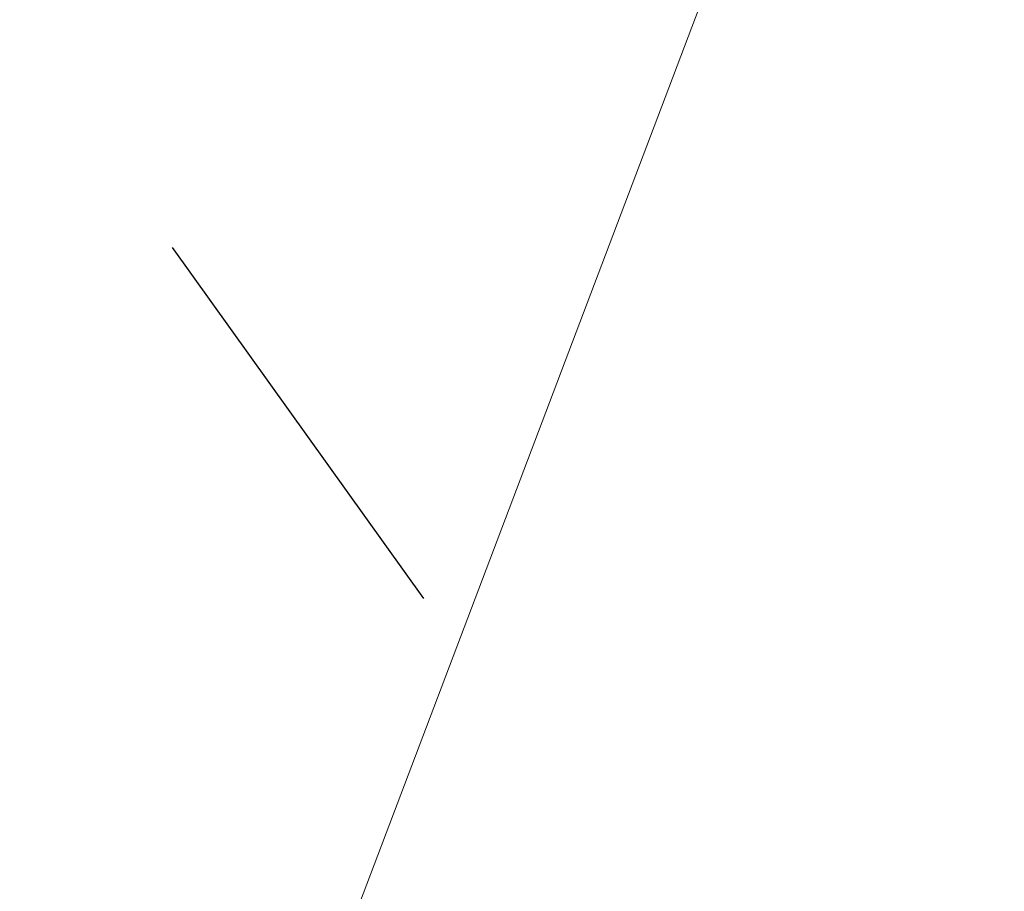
# Model space of a CAD drawing. Header units: metres. Extents: x 7527663 to 7537587, y 5492976 to 5503267.
# Tile 190 of 256: x 7531928.64 to 7531931.83, y 5499206.12 to 5499208.94. Entities that reach past the tile are written whole.
import ezdxf

# ---------------------------------------------------------------- set-up
doc = ezdxf.new("R2010")
doc.units = ezdxf.units.M
doc.linetypes.add('1.4_1.4', pattern=[2.8, 1.4, -1.4])
doc.linetypes.add('219-500', pattern=[0])

msp = doc.modelspace()

# ---------------------------------------------------------------- linework, layer by layer
at = {"layer": '219-działka ewidencyjna', "color": 3, "linetype": '219-500', "lineweight": 18, "flags": 128}
msp.add_lwpolyline([(7531960.98, 5499288.44), (7531928.9, 5499203.86)], dxfattribs=at)
at = {"layer": 'Zakres', "color": 5, "linetype": '1.4_1.4', "lineweight": 25, "flags": 128}
msp.add_lwpolyline([(7532124.99, 5499095.27), (7532172.79, 5499102.15), (7532184.08, 5499102.85), (7532257.45, 5499212.21), (7532297.32, 5499318.75), (7532251.1, 5499375.2), (7532266.63, 5499421.76), (7532325.19, 5499443.99), (7532436.66, 5499434.46), (7532496.09, 5499460.06), (7532569.03, 5499504.92), (7532658.91, 5499535.36), (7532765.1, 5499629.55), (7532839.54, 5499729.38), (7532897.57, 5499726.03), (7532914.35, 5499580.73), (7532869.35, 5499565.87), (7532831.95, 5499526.36), (7532832.66, 5499450.87), (7532910.97, 5499481.91), (7532955.42, 5499424.76), (7532976.59, 5499314.69), (7532989.29, 5499063.52), (7533058.43, 5499054.34), (7533084.54, 5499232.14), (7533132.52, 5499263.19), (7533159.33, 5499162.29), (7533222.83, 5499185.58), (7533273.63, 5499494.61), (7533282.8, 5499659.71), (7532949.07, 5499769.78), (7532949.6, 5499830.63), (7533180.67, 5499875.08), (7533313.14, 5499872.79), (7533346.48, 5499854.97), (7533365.88, 5499791.12), (7533412.8, 5499785.12), (7533438.55, 5499812.29), (7533441.37, 5499875.43), (7533484.15, 5499897.04), (7533545.44, 5499937.17), (7533673.15, 5500017.6), (7533749.35, 5500094.39), (7533777.57, 5500128.79), (7534007.99, 5500175.59), (7534186.85, 5500179.47), (7534240.95, 5500208.22), (7534284.95, 5500255.15), (7534293.51, 5500249.35), (7534333.55, 5500221.86), (7534444.85, 5500195.93), (7534555.8, 5500196.46), (7534726.19, 5500214.1), (7534798.86, 5500232.8), (7534783.69, 5500289.6), (7534724.43, 5500292.77), (7534675.74, 5500276.9), (7534650.34, 5500257.14), (7534584.55, 5500255.2), (7534437.09, 5500254.49), (7534329.85, 5500291.18), (7534209.72, 5500427.53), (7534186.09, 5500404.95), (7534118.71, 5500444.11), (7534096.84, 5500422.24), (7534157.16, 5500379.55), (7534112.09, 5500321.43), (7534083.52, 5500332.02), (7534043.57, 5500300.53), (7534013.23, 5500283.95), (7533949.02, 5500246.91), (7533795.81, 5500207.87), (7533677.21, 5500119.03), (7533651.81, 5500152.19), (7533513.52, 5500049.18), (7533469.74, 5500018.85), (7533450.55, 5500058.88), (7533375.76, 5500093.1), (7533328.13, 5500013.72), (7533295.68, 5500002.08), (7533116.4, 5499970.61), (7533116.29, 5500014.6), (7533002.87, 5500013.02), (7533001.11, 5500035.6), (7532900.57, 5500075.81), (7532885.04, 5500029.6), (7532712.18, 5500081.46), (7532661.91, 5499978.62), (7532746.76, 5499934.35), (7532694.19, 5499808.41), (7532647.27, 5499819.34), (7532626.46, 5499783.36), (7532411.97, 5499873.67), (7532393.63, 5499832.04), (7532579.54, 5499749.14), (7532547.08, 5499703.28), (7532439.13, 5499742.08), (7532115.28, 5499818.64), (7532048.26, 5499841.21), (7531978.41, 5499816.52), (7531963.59, 5499784.06), (7532093.06, 5499751.26), (7532132.92, 5499745.26), (7532316.72, 5499671.18), (7532316.01, 5499623.55), (7531900.09, 5499730.09), (7531891.62, 5499688.81), (7531975.94, 5499629.9), (7531986.52, 5499607.68), (7532283.56, 5499574.16), (7532277.56, 5499495.14), (7532231, 5499475.03), (7532170.67, 5499496.9), (7532189.37, 5499542.41), (7532156.21, 5499552.64), (7532142.1, 5499526.18), (7532081.42, 5499533.24), (7532040.32, 5499476.27), (7531943.04, 5499442.14), (7531945.6, 5499389.31), (7532103.64, 5499422.12), (7532137.71, 5499433.89), (7532185.49, 5499405.89), (7532167.5, 5499347.33), (7532088.47, 5499290.88), (7531966.76, 5499234.08), (7531910.5, 5499234.26), (7531958.36, 5499167.34), (7531985.29, 5499073.39)], close=True, dxfattribs=at)

doc.saveas('drawing.dxf')
